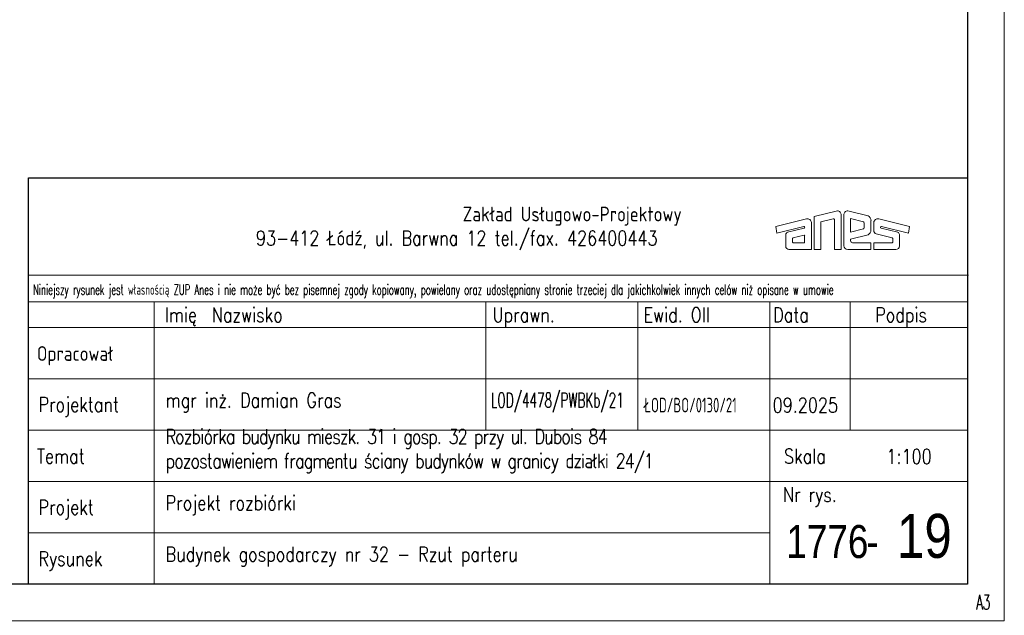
# Model space of a CAD drawing. Header units: millimetres. Extents: x 33311 to 435617, y -160714 to 185563.
# Tile 68 of 70: x 422196 to 435617, y -71537 to -63418. Entities that reach past the tile are written whole.
import ezdxf
from ezdxf.enums import TextEntityAlignment as Align

# ---------------------------------------------------------------- set-up
doc = ezdxf.new("R2010")
doc.units = ezdxf.units.MM
doc.header["$MEASUREMENT"] = 0
for name, color, linetype, lineweight in [('[ 24ramka cienka', 1, 'Continuous', 13), ('[ 25ramka gruba', 4, 'Continuous', 30), ('[opisy1', 7, 'Continuous', 13), ('[opisy2', 4, 'Continuous', 13), ('[opisy3', 2, 'Continuous', 30), ('[opisy4', 3, 'Continuous', 30), ('[opisy5', 6, 'Continuous', 53), ('[ramka cienka', 1, 'Continuous', 13), ('[ramka gruba', 4, 'Continuous', 30)]:
    doc.layers.add(name, color=color, linetype=linetype, lineweight=lineweight)
doc.styles.add('99.2', font='simplex.shx', dxfattribs={"width": 0.6, "height": 200})
doc.styles.add('ROMANS', font='romans.shx', dxfattribs={"height": 0.2})
doc.styles.get("Standard").update_dxf_attribs({"font": 'arial.ttf'})
doc.styles.add('Style-Arial', font='arial.ttf')

# ---------------------------------------------------------------- blocks, each defined once
blk = doc.blocks.new('tabela bez spr 2021_1')
at = {"layer": '[opisy2'}
for p, q in [((127.59, -26.43), (131.79, -25.38)), ((132.83, -25.09), (136, -24.3)), ((132.83, -29.57), (132.83, -25.09)), ((133.75, -25.81), (135.44, -25.39)), ((136.52, -24.87), (136.52, -29.57)), ((136.89, -29.06), (136.89, -24.82)), ((140.18, -24.99), (137.44, -24.3)), ((137.81, -27.2), (137.81, -25.35)), ((139.54, -25.78), (137.81, -25.35)), ((145.84, -26.43), (141.63, -25.38)), ((127.59, -26.43), (127.75, -27.34)), ((127.75, -27.34), (131.42, -26.43)), ((131.47, -26.67), (129.2, -27.23)), ((132.46, -25.87), (132.46, -26.94)), ((133.75, -29.57), (133.75, -25.81)), ((135.6, -25.57), (135.6, -29.57)), ((139.54, -26.77), (137.81, -27.2)), ((139.66, -25.95), (139.66, -26.6)), ((140.58, -25.6), (140.58, -26.94)), ((140.96, -25.87), (140.96, -26.94)), ((141.96, -26.67), (144.22, -27.23)), ((145.68, -27.34), (142.01, -26.43)), ((145.84, -26.43), (145.68, -27.34)), ((128.96, -27.51), (128.96, -29.1)), ((129.88, -28.07), (129.88, -28.58)), ((131.46, -27.62), (129.94, -28)), ((131.54, -28.57), (131.54, -27.69)), ((132.46, -29.57), (132.46, -26.94)), ((140.18, -27.56), (137.81, -28.15)), ((137.81, -28.43), (137.81, -28.15)), ((141.3, -27.45), (143.48, -28)), ((143.54, -28.07), (143.54, -28.57)), ((144.47, -27.51), (144.47, -29.09)), ((129.96, -28.65), (131.46, -28.65)), ((140.58, -28.65), (138.04, -28.65)), ((140.58, -28.65), (140.58, -29.57)), ((140.96, -29.57), (140.96, -28.65)), ((143.47, -28.65), (140.96, -28.65)), ((129.4, -29.57), (132.46, -29.57)), ((133.75, -29.57), (132.83, -29.57)), ((136.52, -29.57), (135.6, -29.57)), ((140.58, -29.57), (137.41, -29.57)), ((143.98, -29.57), (140.96, -29.57))]:
    blk.add_line(p, q, dxfattribs=at)
for centre, radius, start, end in [((131.89, -25.95), 0.573, 7.5229, 99.9962), ((135.44, -25.55), 0.161, 353.6731, 90.0449), ((135.98, -24.84), 0.543, 356.9861, 87.5158), ((137.43, -24.84), 0.543, 89.6601, 183.0139), ((139.9, -25.61), 0.685, 359.5002, 65.6108), ((141.53, -25.95), 0.573, 80.0038, 172.4771), ((131.42, -26.55), 0.125, 293.4567, 88.5217), ((139.45, -25.97), 0.209, 5.6607, 65.2868), ((139.4, -26.55), 0.264, 301.3304, 347.7221), ((142.01, -26.55), 0.125, 91.4783, 246.5433), ((129.3, -27.56), 0.341, 106.0489, 172.1193), ((129.99, -28.09), 0.104, 113.2683, 168.7778), ((131.47, -27.69), 0.0711, 357.5438, 94.4598), ((139.9, -26.94), 0.682, 294.2445, 0.3127), ((141.5, -26.96), 0.532, 177.7189, 248.0928), ((143.44, -28.09), 0.104, 11.2222, 66.7317), ((144.13, -27.56), 0.341, 7.8807, 73.9511), ((129.42, -29.11), 0.463, 177.9182, 272.4415), ((129.99, -28.55), 0.104, 191.2222, 254.218), ((131.43, -28.55), 0.104, 285.782, 348.7778), ((137.43, -29.03), 0.543, 183.0139, 267.5158), ((138.05, -28.41), 0.237, 185.1133, 273.2773), ((143.44, -28.55), 0.104, 285.782, 348.7778), ((144, -29.11), 0.463, 267.5585, 2.0818)]:
    blk.add_arc(centre, radius, start, end, dxfattribs=at)
at = {"layer": '[ramka cienka'}
for p, q in [((25.85, -33.08), (153.85, -33.08)), ((25.75, -36.7), (153.75, -36.7)), ((42.85, -36.7), (42.85, -75.2)), ((88.06, -54.2), (88.06, -36.7)), ((108.78, -54.2), (108.78, -36.7)), ((126.78, -75.2), (126.78, -36.7)), ((137.75, -54.2), (137.75, -36.7)), ((25.75, -40.2), (153.75, -40.2)), ((25.75, -47.2), (153.75, -47.2)), ((25.75, -54.2), (153.75, -54.2)), ((25.75, -54.2), (153.75, -54.2)), ((25.75, -61.2), (153.75, -61.2)), ((25.75, -68.2), (126.78, -68.2))]:
    blk.add_line(p, q, dxfattribs=at)
at = {"layer": '[ramka gruba'}
blk.add_3dface([(25.75, -19.79), (153.75, -19.79), (153.75, -75.2), (25.75, -75.2)], dxfattribs=at)
at = {"layer": '[opisy1', "linetype": 'Continuous', "style": 'ROMANS', "width": 0.6}
blk.add_text('Niniejszy rysunek jest własnością ZUP Anes i nie może być bez pisemnej zgody kopiowany, powielany oraz udostępniany stronie trzeciej dla jakichkolwiek innych celów niż opisane w umowie', height=1.4, dxfattribs=at).set_placement((26.37, -35.74))
at = {"layer": '[opisy2', "linetype": 'Continuous', "style": 'ROMANS', "width": 0.8}
for s, p in [('Zakład Usługowo-Projektowy', (84.93, -25.74)), ('93-412 Łódź, ul. Barwna 12 tel./fax. 426400443', (56.75, -29.01)), ('Imię', (44.32, -39.48)), (' Nazwisko', (49.63, -39.48)), ('Uprawn.', (88.99, -39.48)), ('Ewid. OII', (109.57, -39.48)), ('Data', (127.24, -39.48)), ('Podpis', (141.15, -39.48)), ('Opracował', (26.89, -44.75)), ('Projektant', (27.1, -51.72)), ('Temat', (26.89, -58.75)), ('Skala', (128.73, -58.75)), ('Nr rys.', (128.58, -63.99)), ('Projekt', (27.1, -65.72)), ('Rysunek', (27.1, -72.72))]:
    blk.add_text(s, height=2, dxfattribs=at).set_placement(p)
at = {"layer": '[opisy4', "linetype": 'Continuous', "style": 'Style-Arial', "width": 0.8}
blk.add_text('-', height=4.5, dxfattribs=at).set_placement((139.97, -71.61))

msp = doc.modelspace()

# ---------------------------------------------------------------- linework, layer by layer
at = {"layer": '[ 24ramka cienka', "ltscale": 2}
msp.add_3dface([(435617.41, -71613.79), (393617.41, -71613.79), (393617.41, -41913.79), (435617.41, -41913.79)], dxfattribs=at)
at = {"layer": '[ 25ramka gruba', "ltscale": 2}
for p, q in [((422317.41, -65572.83), (435117.41, -65572.83)), ((422317.41, -71113.79), (422317.41, -65572.83)), ((422317.41, -65572.83), (435117.41, -65572.83))]:
    msp.add_line(p, q, dxfattribs=at)
at = {"layer": '[ 25ramka gruba'}
for p, q in [((422317.41, -65572.83), (435117.41, -65572.83)), ((422317.41, -71113.79), (422317.41, -65572.83))]:
    msp.add_line(p, q, dxfattribs=at)
at = {"layer": '[ 25ramka gruba', "ltscale": 2}
for points in [[(396117.41, -42413.79), (435117.41, -42413.79), (435117.41, -71113.79), (396117.41, -71113.79)], [(435117.41, -71113.79), (396117.41, -71113.79), (396117.41, -42413.79), (435117.41, -42413.79)]]:
    msp.add_3dface(points, dxfattribs=at)

# ---------------------------------------------------------------- block references
at = {"layer": '[ramka gruba', "ltscale": 100, "xscale": 100, "yscale": 100, "zscale": 100}
msp.add_blockref('tabela bez spr 2021_1', (419742.1, -63593.36), dxfattribs=at)

# ---------------------------------------------------------------- texts
at = {"layer": '[opisy2', "linetype": 'Continuous', "style": '99.2', "width": 0.6}
msp.add_text('A3', height=200, dxfattribs=at).set_placement((435231.16, -71257.43), align=Align.TOP_LEFT)
at = {"layer": '[opisy2', "linetype": 'Continuous', "char_height": 200, "attachment_point": 7, "style": 'ROMANS'}
for s, insert in [('\\H1x;\\W0.6;LOD/4478/PWBKb/21', (428619.86, -68771.6)), ('\\H1x;\\W0.6;ŁOD/BO/0130/21', (430709.38, -68771.6)), ('\\H1x;\\W0.8;09.2025', (432459.48, -68771.6))]:
    msp.add_mtext(s, dxfattribs=dict(at, insert=insert))
at = {"layer": '[opisy3', "linetype": 'Continuous', "char_height": 200, "attachment_point": 7, "style": 'ROMANS'}
for s, insert in [('\\H1x;\\W0.8;mgr inż. Damian Gras', (424184.94, -68771.6)), ('\\H1x;\\W0.8;1:100', (434010.6, -69471.6)), ('\\H1x;\\W0.8;Projekt rozbiórki', (424184.94, -70171.6)), ('\\H1x;\\W0.8;Budynek gospodarczy nr 32 - Rzut parteru', (424184.94, -70871.6))]:
    msp.add_mtext(s, dxfattribs=dict(at, insert=insert))
at = {"layer": '[opisy3', "linetype": 'Continuous', "insert": (424184.94, -69599.66), "char_height": 200, "width": 8200, "attachment_point": 7, "style": 'ROMANS'}
msp.add_mtext('\\H1x;\\W0.8;\\T0.900;Rozbiórka budynku mieszk. 31 i gosp. 32 przy ul. Dubois 84 pozostawieniem fragmentu ściany budynków w granicy działki 24/1', dxfattribs=at)
at = {"layer": '[opisy4', "linetype": 'Continuous', "insert": (433765.2, -70762.99), "char_height": 450, "attachment_point": 9}
msp.add_mtext('\\H1x;\\W0.8;1776', dxfattribs=at)
at = {"layer": '[opisy5', "linetype": 'Continuous', "insert": (434155.57, -70762.99), "char_height": 600, "attachment_point": 7}
msp.add_mtext('\\H1x;\\W0.8;19', dxfattribs=at)

doc.saveas('drawing.dxf')
